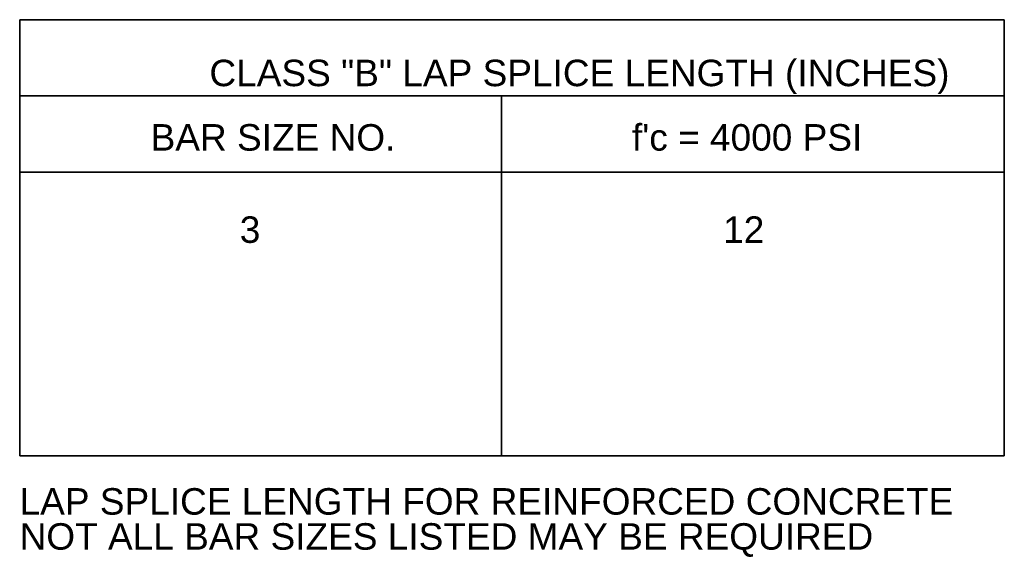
# Model space of a CAD drawing. Extents: x -419 to 2486, y -790 to 249.
# Tile 8 of 8: x 2412 to 2486, y -78 to -37. Entities that reach past the tile are written whole.
import ezdxf

# ---------------------------------------------------------------- set-up
doc = ezdxf.new("R2010")
doc.units = 0
doc.header["$MEASUREMENT"] = 0
doc.layers.add('S-Anno-Legn', color=171, linetype='Continuous', lineweight=35)
doc.styles.add('NOTES', font='romans.shx')

msp = doc.modelspace()

# ---------------------------------------------------------------- linework, layer by layer
at = {"layer": 'S-Anno-Legn'}
for p, q in [((2412.032, -37.064), (2486.34, -37.064)), ((2412.032, -37.064), (2412.032, -70.011)), ((2486.34, -37.064), (2486.34, -70.011)), ((2412.032, -42.819), (2486.34, -42.819)), ((2448.395, -42.819), (2448.395, -70.011)), ((2412.032, -48.574), (2486.34, -48.574)), ((2412.032, -70.011), (2486.34, -70.011))]:
    msp.add_line(p, q, dxfattribs=at)

# ---------------------------------------------------------------- texts
at = {"layer": 'S-Anno-Legn', "char_height": 2, "attachment_point": 1, "style": 'NOTES'}
for s, insert, line_spacing_factor in [('\\fArial|b0|i0|c0|p39;        CLASS "B" LAP SPLICE LENGTH (INCHES)', (2420.14, -40.088), 0.728707), ("\\fArial|b0|i0|c0|p39;     BAR SIZE NO.                       f'c = 4000 PSI", (2418.032, -44.954), 0.725792), ('\\fArial|b0|i0|c0|p39;LAP SPLICE LENGTH FOR REINFORCED CONCRETE', (2412.022, -72.448), 0.725792), ('\\fArial|b0|i0|c0|p39;NOT ALL BAR SIZES LISTED MAY BE REQUIRED', (2412.022, -75.094), 0.725792)]:
    msp.add_mtext(s, dxfattribs=dict(at, insert=insert, line_spacing_factor=line_spacing_factor))
at = {"layer": 'S-Anno-Legn', "insert": (2428.639, -51.922), "char_height": 2, "attachment_point": 1, "style": 'NOTES'}
msp.add_mtext('\\fArial|b0|i0|c0|p39;3                                             12', dxfattribs=at)

doc.saveas('drawing.dxf')
